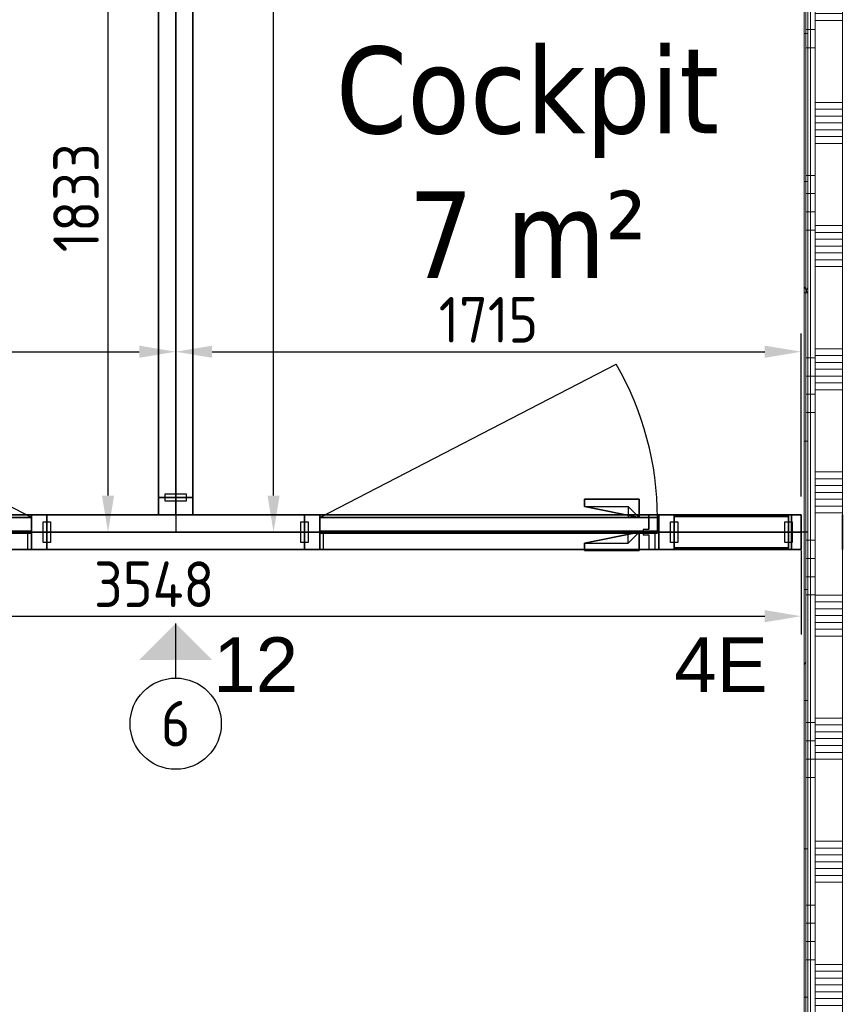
# Model space of a CAD drawing. Extents: x 2744 to 57639, y 3641 to 38820.
# Tile 75 of 179: x 29756 to 32014, y 30867 to 33566. Entities that reach past the tile are written whole.
import ezdxf
from ezdxf.enums import TextEntityAlignment as Align

# ---------------------------------------------------------------- set-up
doc = ezdxf.new("R2010")
doc.units = 0
doc.header["$LTSCALE"] = 50
doc.header["$PDSIZE"] = -5
doc.linetypes.add('HIDDEN2', pattern=[4.7625, 3.175, -1.5875])
doc.layers.get('0').update_dxf_attribs({"linetype": 'CONTINUOUS'})
doc.layers.get('DEFPOINTS').update_dxf_attribs({"linetype": 'CONTINUOUS'})
for name, color, linetype, lineweight in [('A-AREA-IDEN', 8, 'CONTINUOUS', 18), ('A-GLAZ', 8, 'CONTINUOUS', 25), ('A-GLAZ-CWMG', 8, 'CONTINUOUS', 18), ('A-WALL-PATT', 8, 'CONTINUOUS', 50), ('I-WALL', 8, 'CONTINUOUS', 25)]:
    doc.layers.add(name, color=color, linetype=linetype, lineweight=lineweight)
for name, color, linetype in [('AS-A38--_F----5', 2, 'CONTINUOUS'), ('AS-A38--_F---4-', 9, 'CONTINUOUS'), ('AS-I38-E_F----5_Deuren', 7, 'CONTINUOUS'), ('AS-I38-M_F----5_Deurmodulen', 7, 'CONTINUOUS'), ('AS-I38-M_F----5_Muuraansluitingen', 7, 'CONTINUOUS'), ('AS-I38-M_F----5_Wandmodulen', 7, 'CONTINUOUS'), ('AS-L32--_F----5', 84, 'CONTINUOUS'), ('AS-L32--_F---4-', 84, 'CONTINUOUS'), ('AS-L32--_F-23--', 84, 'CONTINUOUS'), ('AS-L32--_F123--', 84, 'CONTINUOUS'), ('AS-L38--', 7, 'CONTINUOUS'), ('AS-L38--_F----5', 7, 'CONTINUOUS'), ('AS-L38--_F---4-', 7, 'CONTINUOUS'), ('AS-L38--_F-23--', 3, 'CONTINUOUS'), ('AS-L38--_F1----', 2, 'CONTINUOUS'), ('AS-L38--_F1-----', 2, 'CONTINUOUS'), ('AS-L38--_F123--', 7, 'CONTINUOUS'), ('AS-L38GL_F---4-', 2, 'CONTINUOUS'), ('AS-L38GL_F123--', 3, 'CONTINUOUS'), ('AS-M38--_F123--_Wandlengte', 1, 'CONTINUOUS'), ('AS-T38--_F----5', 7, 'CONTINUOUS'), ('AS-T38--_F-23--', 7, 'CONTINUOUS'), ('IWTEKST', 2, 'CONTINUOUS')]:
    doc.layers.add(name, color=color, linetype=linetype)
doc.layers.add('AS-I38-1_F----5', color=2, linetype='CONTINUOUS', plot=False)
doc.layers.add('IWHULPLIJN', color=40, linetype='CONTINUOUS', plot=False)
doc.styles.get("Standard").update_dxf_attribs({"font": 'isocp.shx'})
doc.styles.add('Tahoma_1', font='TAHOMA.TTF', dxfattribs={"height": 238.040123})
doc.dimstyles.new('CWall_F2_Wandlengte', dxfattribs={"dimscale": 50, "dimtxt": 2.5, "dimasz": 2, "dimexe": 1, "dimexo": 1, "dimgap": 0.5, "dimtad": 1, "dimdec": 0, "dimdsep": 46, "dimtxsty": 'Standard', "dimcen": 2.5, "dimclrt": 2, "dimadec": 0, "dimazin": 0, "dimtfac": 1, "dimtdec": 0, "dimtix": 1, "dimtmove": 2, "dimatfit": 0, "dimfxl": 0, "dimtolj": 1, "dimtzin": 0, "dimarcsym": 0})
pattern_1 = [(0, (0, 0), (406.4, 101.6), [33.528, -271.272, 33.528, -271.272, -1625.6]), (0, (0, 0), (406.4, 101.6), [-609.6, 33.528, -576.072, 33.528, -271.272, -711.2]), (0, (0, 0), (406.4, 101.6), [-1524, 33.528, -169.672, 33.528, -474.472]), (120, (152.4, 50.8), (-291.18818, 301.15272), [33.528, -271.272, 33.528, -271.272, -1625.6]), (120, (152.4, 50.8), (-291.18818, 301.15272), [-609.6, 33.528, -576.072, 33.528, -271.272, -711.2]), (120, (152.4, 50.8), (-291.18818, 301.15272), [-1524, 33.528, -169.672, 33.528, -474.472]), (240, (203.2, 254), (-115.21182, -402.75272), [33.528, -271.272, 33.528, -271.272, -1625.6]), (240, (203.2, 254), (-115.21182, -402.75272), [-609.6, 33.528, -576.072, 33.528, -271.272, -711.2]), (240, (203.2, 254), (-115.21182, -402.75272), [-1524, 33.528, -169.672, 33.528, -474.472])]
pattern_2 = [(0, (31906.6, 33138.7), (0, 500), []), (0, (31906.6, 33088.7), (0, 500), []), (0, (31906.6, 33038.7), (0, 500), []), (0, (31906.6, 32988.7), (0, 500), [])]
pattern_3 = [(0, (869, 1360), (31.75, 31.75), [15.875, -47.625]), (90, (876.938, 1352.062), (-31.75, 31.75), [15.875, -47.625])]
pattern_4 = [(60, (80, 370), (-43300, 25000), [300, -50000]), (60, (153, 444), (-43300, 25000), [100, -50000]), (60, (110, 470), (-43300, 25000), [100, -50000]), (150, (243, 450), (-25000, -43300), [200, -50000])]
pattern_5 = [(60, (80, 1230), (-43300, 25000), [300, -50000]), (60, (153, 1304), (-43300, 25000), [100, -50000]), (60, (110, 1330), (-43300, 25000), [100, -50000]), (150, (243, 1310), (-25000, -43300), [200, -50000])]
pattern_6 = [(0, (156.75, 1360), (29.766, 59.531), [0, -59.531])]
pattern_7 = [(60, (80, 2090), (-43300, 25000), [300, -50000]), (60, (153, 2164), (-43300, 25000), [100, -50000]), (60, (110, 2190), (-43300, 25000), [100, -50000]), (150, (243, 2170), (-25000, -43300), [200, -50000])]

# ---------------------------------------------------------------- blocks, each defined once
blk = doc.blocks.new('Onderlegger 4e verdieping')
at = {"layer": 'A-WALL-PATT', "lineweight": 18}
h = blk.add_hatch(dxfattribs=at)
h.set_pattern_fill('FP_9', color=256, style=0, pattern_type=2)
h.set_pattern_definition(pattern_1)
h.paths.add_polyline_path([(31906.6, 30615.2), (31916.6, 30615.2), (31916.6, 36088.2), (31906.6, 36088.2), (31906.6, 30634.5)], flags=0)
h = blk.add_hatch(dxfattribs=at)
h.set_pattern_fill('FP_9', color=256, style=0, pattern_type=2)
h.set_pattern_definition(pattern_1)
h.paths.add_polyline_path([(31911.6, 30595.2), (31911.6, 36082.2), (31906.6, 36082.2), (31906.6, 30595.2)], flags=0)
h = blk.add_hatch(dxfattribs=at)
h.set_pattern_fill('FP_136', color=256, angle=90, style=0, pattern_type=2)
h.set_pattern_definition(pattern_2)
h.paths.add_polyline_path([(31911.6, 30595.2), (31924.1, 30595.2), (31924.1, 36082.2), (31911.6, 36082.2), (31911.6, 30634.5)], flags=0)
h = blk.add_hatch(dxfattribs=at)
h.set_pattern_fill('FP_136', color=256, angle=90, style=0, pattern_type=2)
h.set_pattern_definition(pattern_2)
h.paths.add_polyline_path([(31924.1, 30595.2), (31936.6, 30595.2), (31936.6, 36082.2), (31924.1, 36082.2), (31924.1, 30634.5)], flags=0)
h = blk.add_hatch(dxfattribs=at)
h.set_pattern_fill('FP_137', color=256, angle=90, style=0, pattern_type=2)
h.set_pattern_definition([(0, (31906.6, 33338.7), (0, 337.5), []), (0, (31906.6, 33319.95), (0, 337.5), []), (0, (31906.6, 33301.2), (0, 337.5), []), (0, (31906.6, 33282.45), (0, 337.5), []), (0, (31906.6, 33263.7), (0, 337.5), []), (0, (31906.6, 33244.95), (0, 337.5), []), (0, (31906.6, 33226.2), (0, 337.5), [])])
h.paths.add_polyline_path([(32011.6, 30595.2), (32011.6, 36082.2), (31936.6, 36082.2), (31936.6, 30595.2), (32005.3, 30595.2)], flags=0)
at = {"layer": 'A-GLAZ'}
for p, q in [((31480.8, 32208.4), (31480.8, 32168.4)), ((31480.8, 32168.4), (31480.8, 32208.4)), ((31871.6, 32208.4), (31871.6, 32198.4)), ((31480.8, 32168.4), (31465.8, 32168.4)), ((31465.8, 32168.4), (31465.8, 32153.4)), ((31465.8, 32153.4), (31480.8, 32153.4)), ((31480.8, 32153.4), (31480.8, 32113.4)), ((31871.6, 32123.4), (31871.6, 32113.4))]:
    blk.add_line(p, q, dxfattribs=at)
at = {"layer": 'A-GLAZ-CWMG', "lineweight": 35, "extrusion": (0, 0, -1)}
for p, q in [((31871.6, 32113.4), (31871.6, 32208.4)), ((32011.6, 32113.4), (32011.6, 32208.4))]:
    blk.add_line(p, q, dxfattribs=at)
at = {"layer": 'I-WALL', "lineweight": 18}
for p, q in [((31906.6, 36088.2), (31906.6, 30595.2)), ((31911.6, 36082.2), (31911.6, 30595.2)), ((31916.6, 30595.2), (31916.6, 36088.2)), ((31924.1, 36082.2), (31924.1, 30595.2)), ((31936.6, 36082.2), (31936.6, 30595.2)), ((32011.6, 36082.2), (32011.6, 30595.2))]:
    blk.add_line(p, q, dxfattribs=at)
at = {"layer": 'A-AREA-IDEN', "insert": (31148.4, 33492.4), "char_height": 238.04, "width": 1263, "attachment_point": 2, "line_spacing_factor": 1.000232, "style": 'Tahoma_1'}
blk.add_mtext('Cockpit\\P7 m²', dxfattribs=at)
blk = doc.blocks.new('BvnAans-_CTA01')
at = {"layer": 'AS-L38--_F----5', "color": 0, "invisible_edges": 10}
blk.add_3dface([(0, 0), (1, 0), (1, 0, 1), (0, 0, 1)], dxfattribs=at)
at = {"layer": 'AS-L38--_F---4-', "invisible_edges": 10}
for points in [[(0, 0.5), (1, 0.5), (1, 0.5, 1), (0, 0.5, 1)], [(0, -0.5), (1, -0.5), (1, -0.5, 1), (0, -0.5, 1)]]:
    blk.add_3dface(points, dxfattribs=at)
at = {"layer": 'AS-L38--_F---4-'}
blk.add_3dface([(0, -0.5, 1), (0, 0.5, 1), (1, 0.5, 1), (1, -0.5, 1)], dxfattribs=at)
blk = doc.blocks.new('Q0WDSTL-_CTA01')
at = {"layer": 'AS-L38--_F-23--'}
for p, q in [((0, 0.3), (0, 0.5)), ((0, -0.3), (0, -0.5))]:
    blk.add_line(p, q, dxfattribs=at)
at = {"layer": 'AS-L38--_F-23--', "color": 1}
blk.add_lwpolyline([(0, 0.3), (1, 0.3), (1, -0.3), (0, -0.3)], dxfattribs=at)
at = {"layer": 'AS-L38--_F1-----'}
blk.add_lwpolyline([(0, 0.5), (0, -0.5)], dxfattribs=at)
blk = doc.blocks.new('3ADRDRP-_CTA01')
at = {"layer": 'AS-L38--_F----5', "color": 0}
blk.add_3dface([(0, 0), (1, 0), (1, 0, 1), (0, 0, 1)], dxfattribs=at)
at = {"layer": 'AS-L38--_F---4-'}
mesh = blk.add_polymesh((6, 3), dxfattribs=at)
for k, corner in enumerate([(1, -0.5, 1), (1, -0.5), (1, -0.5), (0, -0.5, 1), (0, -0.5), (0, -0.5), (0, 0.5, 1), (0, 0.5), (0, -0.5), (1, 0.5, 1), (1, 0.5), (1, -0.5), (1, 0.5, 1), (1, 0.5, 1), (1, -0.5, 1), (0, 0.5, 1), (0, 0.5, 1), (0, -0.5, 1)]):
    mesh.set_mesh_vertex(divmod(k, 3), corner)
blk = doc.blocks.new('Q0DRSTL-_CTA01')
at = {"layer": 'AS-L38--_F----5', "color": 0}
blk.add_3dface([(0, 0), (1, 0), (1, 0, 1), (0, 0, 1)], dxfattribs=at)
at = {"layer": 'AS-L38--_F-23--', "color": 0}
for p, q in [((0, 0.5), (0, 0.3)), ((1, 0.5), (1, 0)), ((1, 0), (1.25, 0)), ((0, -0.5), (0, -0.3))]:
    blk.add_line(p, q, dxfattribs=at)
for points in [[(1, 0.5), (0, 0.5)], [(0, -0.5), (1.25, -0.5), (1.25, 0)]]:
    blk.add_lwpolyline(points, dxfattribs=at)
at = {"layer": 'AS-L38--_F1----', "color": 0}
blk.add_lwpolyline([(0, -0.5), (1, -0.5), (1, 0.5), (0, 0.5)], close=True, dxfattribs=at)
at = {"layer": 'AS-L38--_F---4-'}
mesh = blk.add_polymesh((6, 3), dxfattribs=at)
for k, corner in enumerate([(1, -0.5, 1), (1, -0.5), (1, -0.5), (0, -0.5, 1), (0, -0.5), (0, -0.5), (0, 0.5, 1), (0, 0.5), (0, -0.5), (1, 0.5, 1), (1, 0.5), (1, -0.5), (1, 0.5, 1), (1, 0.5, 1), (1, -0.5, 1), (0, 0.5, 1), (0, 0.5, 1), (0, -0.5, 1)]):
    mesh.set_mesh_vertex(divmod(k, 3), corner)
blk = doc.blocks.new('ddch1---_CTA01')
at = {"layer": 'AS-L32--_F----5', "color": 1}
for p, q in [((0, 0.075), (1, 0.075, 0.5)), ((1, 0.075, 0.5), (0, 0.075, 1))]:
    blk.add_line(p, q, dxfattribs=at)
at = {"layer": 'AS-L32--_F----5', "color": 1, "linetype": 'HIDDEN2'}
for p, q in [((0, -0.075), (1, -0.075, 0.5)), ((1, -0.075, 0.5), (0, -0.075, 1))]:
    blk.add_line(p, q, dxfattribs=at)
at = {"layer": 'AS-L32--_F----5'}
blk.add_3dface([(0, 0), (0, 0, 1), (1, 0, 1), (1, 0)], dxfattribs=at)
at = {"layer": 'AS-L32--_F---4-'}
for points in [[(0, 1), (0, 1, 1), (1, 1, 1), (1, 1)], [(0, 1), (0, 0), (0, 0, 1), (0, 1, 1)], [(0, 0, 1), (0, 1, 1), (1, 1, 1), (1, 0, 1)], [(1, 1, 1), (1, 0, 1), (1, 0), (1, 1)], [(0, 0), (0, 0, 1), (1, 0, 1), (1, 0)]]:
    blk.add_3dface(points, dxfattribs=at)
at = {"layer": 'AS-L32--_F123--', "color": 1}
blk.add_line((0, 1), (0.8776, 11.4994), dxfattribs=at)
at = {"layer": 'AS-L32--_F123--'}
for p, q in [((1, 1), (0, 1)), ((0, 1), (0, 0)), ((1, 0), (1, 1)), ((0, 0), (1, 0))]:
    blk.add_line(p, q, dxfattribs=at)
at = {"layer": 'AS-L32--_F123--', "color": 1}
blk.add_ellipse((0, 1), major_axis=(0, 21.9), ratio=0.045662, start_param=-1.570796, end_param=-1.070796, dxfattribs=at)
at = {"layer": 'DEFPOINTS'}
blk.add_point((0, 0), dxfattribs=at)
blk.add_point((0, 0), dxfattribs=at)
blk = doc.blocks.new('KlnkRcht_CTA01')
at = {"layer": 'AS-L32--_F----5'}
blk.add_polyline3d([(-0.5, 0, -0.5), (0.5, 0, -0.5), (0.5, 0, 0.5), (-0.5, 0, 0.5)], close=True, dxfattribs=at)
at = {"layer": 'AS-L32--_F-23--'}
for p, q in [((0.3, -0.6, -0.5), (0.3, 0, -0.5)), ((0.5, 0, -0.5), (0.5, -1, -0.5)), ((-0.5, -1, -0.5), (-0.5, -0.6, -0.5)), ((-0.5, -0.6, -0.5), (0.3, -0.6, -0.5)), ((0.5, -1, -0.5), (-0.5, -1, -0.5))]:
    blk.add_line(p, q, dxfattribs=at)
at = {"layer": 'AS-L32--_F---4-'}
mesh = blk.add_polyface(dxfattribs=at)
corners = [(0.5, 0, -0.5), (0.5, -1, -0.5), (-0.5, -1, -0.5), (-0.5, -0.6, -0.5), (0.3, -0.6, -0.5), (0.3, 0, -0.5), (0.5, 0, 0.5), (0.5, -1, 0.5), (-0.5, -1, 0.5), (-0.5, -0.6, 0.5), (0.3, -0.6, 0.5), (0.3, 0, 0.5)]
mesh.append_faces([[corners[k] for k in face] for face in [(0, 1, 7, 6), (1, 2, 8, 7), (2, 3, 9, 8)]])
mesh.append_faces([[corners[k] for k in face] for face in [(6, 10, 11)]], dxfattribs={"vtx0": -1})
mesh.append_faces([[corners[k] for k in face] for face in [(6, 9, 10)]], dxfattribs={"vtx0": -1, "vtx2": -1})
mesh.append_faces([[corners[k] for k in face] for face in [(6, 7, 8, 9)]], dxfattribs={"vtx3": -1})
blk = doc.blocks.new('QDR-3---_CTA01')
at = {"layer": 'DEFPOINTS'}
blk.add_point((0, 0, 2700), dxfattribs=at)
at = {"layer": 'AS-L38--'}
for name, p, xscale, yscale, zscale in [('ddch1---_CTA01', (971.5, 0, 10), -926, 40, 2585), ('KlnkRcht_CTA01', (170.5, 40, 1050), -150, -50, 20), ('BvnAans-_CTA01', (0, 0, 2660), 1013, 95, 40), ('Q0WDSTL-_CTA01', (0, 0), 10, 95, 10), ('3ADRDRP-_CTA01', (0, 0, 2595), 1013, 95, 65), ('Q0DRSTL-_CTA01', (0, 0), 41.5, 95, 2595), ('Q0DRSTL-_CTA01', (1013, 0), -41.5, 95, 2595), ('KlnkRcht_CTA01', (170.5, 0, 1050), -150, 50, 20)]:
    blk.add_blockref(name, p, dxfattribs=dict(at, xscale=xscale, yscale=yscale, zscale=zscale))
at = {"layer": 'AS-L38--', "xscale": 10, "yscale": 95, "zscale": 10, "rotation": 180}
blk.add_blockref('Q0WDSTL-_CTA01', (1013, 0), dxfattribs=at)
at = {"layer": 'AS-I38-E_F----5_Deuren', "extrusion": (0, -1, 0)}
blk.add_text('926x2585', height=90, dxfattribs=at).set_placement((95.5, 175), align=Align.BOTTOM_LEFT)
at = {"layer": 'AS-I38-M_F----5_Deurmodulen', "extrusion": (0, -1, 0)}
blk.add_text('DA', height=125, rotation=90, dxfattribs=at).set_placement((506.5, 2750), align=Align.MIDDLE_LEFT)
blk = doc.blocks.new('QDR-4---_CTA01')
at = {"layer": 'DEFPOINTS'}
blk.add_point((0, 0, 2700), dxfattribs=at)
at = {"layer": 'AS-L38--'}
for name, p, xscale, yscale, zscale in [('ddch1---_CTA01', (41.5, 0, 10), 926, 40, 2585), ('KlnkRcht_CTA01', (842.5, 40, 1050), 150, -50, 20), ('BvnAans-_CTA01', (0, 0, 2660), 1013, 95, 40), ('Q0WDSTL-_CTA01', (0, 0), 10, 95, 10), ('3ADRDRP-_CTA01', (0, 0, 2595), 1013, 95, 65), ('Q0DRSTL-_CTA01', (0, 0), 41.5, 95, 2595), ('Q0DRSTL-_CTA01', (1013, 0), -41.5, 95, 2595), ('KlnkRcht_CTA01', (842.5, 0, 1050), 150, 50, 20)]:
    blk.add_blockref(name, p, dxfattribs=dict(at, xscale=xscale, yscale=yscale, zscale=zscale))
at = {"layer": 'AS-L38--', "xscale": 10, "yscale": 95, "zscale": 10, "rotation": 180}
blk.add_blockref('Q0WDSTL-_CTA01', (1013, 0), dxfattribs=at)
at = {"layer": 'AS-I38-E_F----5_Deuren', "extrusion": (0, -1, 0)}
blk.add_text('926x2585', height=90, dxfattribs=at).set_placement((959, 175), align=Align.BOTTOM_RIGHT)
at = {"layer": 'AS-I38-M_F----5_Deurmodulen', "extrusion": (0, -1, 0)}
blk.add_text('DA', height=125, rotation=90, dxfattribs=at).set_placement((506.5, 2750), align=Align.MIDDLE_LEFT)
blk = doc.blocks.new('OndrAans_CTA01')
at = {"layer": 'AS-L38--_F----5', "color": 0, "invisible_edges": 10}
blk.add_3dface([(0, 0), (1, 0), (1, 0, 1), (0, 0, 1)], dxfattribs=at)
at = {"layer": 'AS-L38--_F---4-', "invisible_edges": 10}
for points in [[(0, 0.5), (1, 0.5), (1, 0.5, 1), (0, 0.5, 1)], [(0, -0.5), (1, -0.5), (1, -0.5, 1), (0, -0.5, 1)]]:
    blk.add_3dface(points, dxfattribs=at)
at = {"layer": 'AS-L38--_F123--', "color": 0}
blk.add_3dface([(0, -0.5), (1, -0.5), (1, 0.5), (0, 0.5)], dxfattribs=at)
blk = doc.blocks.new('D1------_CTA01')
at = {"layer": 'AS-L38--_F----5', "color": 0}
blk.add_3dface([(0, 0), (1, 0), (1, 0, 1), (0, 0, 1)], dxfattribs=at)
at = {"layer": 'AS-L38--_F---4-'}
for points in [[(0, 0.5), (1, 0.5), (1, 0.5, 1), (0, 0.5, 1)], [(0, -0.5), (1, -0.5), (1, -0.5, 1), (0, -0.5, 1)]]:
    blk.add_3dface(points, dxfattribs=at)
blk = doc.blocks.new('QWND27--_CTA01')
at = {"layer": 'DEFPOINTS'}
blk.add_point((0, 0, 2700), dxfattribs=at)
at = {"layer": 'AS-L38--', "yscale": 95}
for name, p, xscale, zscale in [('BvnAans-_CTA01', (0, 0, 2660), 707, 40), ('OndrAans_CTA01', (0, 0), 707, 60), ('Q0WDSTL-_CTA01', (0, 0), 10, 10), ('D1------_CTA01', (0, 0, 1780), 707, 880), ('D1------_CTA01', (0, 0, 940), 707, 840), ('D1------_CTA01', (0, 0, 60), 707, 880)]:
    blk.add_blockref(name, p, dxfattribs=dict(at, xscale=xscale, zscale=zscale))
at = {"layer": 'AS-L38--', "xscale": 10, "yscale": 95, "zscale": 10, "rotation": 180}
blk.add_blockref('Q0WDSTL-_CTA01', (707, 0), dxfattribs=at)
at = {"layer": 'AS-I38-1_F----5', "extrusion": (0, -1, 0)}
blk.add_text('3', height=90, dxfattribs=at).set_placement((40, 130))
at = {"layer": 'AS-I38-M_F----5_Wandmodulen', "extrusion": (0, -1, 0)}
blk.add_text('AH', height=125, rotation=90, dxfattribs=at).set_placement((353.5, 2750), align=Align.MIDDLE_LEFT)
blk = doc.blocks.new('WandNr2-_CTA01')
at = {"layer": 'AS-T38--_F-23--', "color": 0, "linetype": 'ByBlock'}
blk.add_line((0, -5), (0, -2), dxfattribs=at)
blk.add_circle((0, -7.5), 2.5, dxfattribs=at)
blk.add_solid([(0, -2), (2, -4), (-2, -4)], dxfattribs=at)
blk.add_attdef('WANDNR', text='', height=2.5, dxfattribs=at).set_placement((0, -7.5), align=Align.MIDDLE)
blk = doc.blocks.new('WandNr5o_CTA01')
at = {"layer": 'AS-T38--_F----5', "color": 0, "linetype": 'ByBlock'}
blk.add_circle((0, -18), 2.5, dxfattribs=at)
blk.add_attdef('WANDNR', text='', height=2.5, dxfattribs=at).set_placement((0, -18), align=Align.MIDDLE)
blk = doc.blocks.new('QSRT3---_CTA01')
at = {"layer": 'AS-L38--_F----5', "linetype": 'HIDDEN2'}
blk.add_line((0, 0), (0, 0, 2700), dxfattribs=at)
at = {"layer": 'AS-L38--_F----5', "invisible_edges": 4}
for points in [[(47.5, 0), (47.5, 0, 60), (95, 0, 60), (95, 0)], [(47.5, 0, 2660), (47.5, 0, 2700), (95, 0, 2700), (95, 0, 2660)]]:
    blk.add_3dface(points, dxfattribs=at)
at = {"layer": 'AS-L38--_F----5'}
blk.add_3dface([(47.5, 0, 60), (47.5, 0, 2660), (95, 0, 2660), (95, 0, 60)], dxfattribs=at)
at = {"layer": 'AS-L38--_F---4-', "invisible_edges": 4}
for points in [[(95, 47.5), (95, 47.5, 60), (47.5, 47.5, 60), (47.5, 47.5)], [(95, 47.5, 2660), (95, 47.5, 2700), (47.5, 47.5, 2700), (47.5, 47.5, 2660)], [(47.5, -47.5), (47.5, -47.5, 60), (95, -47.5, 60), (95, -47.5)], [(47.5, -47.5, 2660), (47.5, -47.5, 2700), (95, -47.5, 2700), (95, -47.5, 2660)]]:
    blk.add_3dface(points, dxfattribs=at)
at = {"layer": 'AS-L38--_F---4-'}
for points in [[(95, 47.5, 60), (95, 47.5, 2660), (47.5, 47.5, 2660), (47.5, 47.5, 60)], [(47.5, 47.5), (47.5, 47.5, 60), (47.5, -47.5, 60), (47.5, -47.5)], [(47.5, 47.5, 60), (47.5, 47.5, 2660), (47.5, -47.5, 2660), (47.5, -47.5, 60)], [(47.5, 47.5, 2660), (47.5, 47.5, 2700), (47.5, -47.5, 2700), (47.5, -47.5, 2660)], [(95, 47.5, 2700), (47.5, 47.5, 2700), (47.5, -47.5, 2700), (95, -47.5, 2700)], [(47.5, -47.5, 60), (47.5, -47.5, 2660), (95, -47.5, 2660), (95, -47.5, 60)]]:
    blk.add_3dface(points, dxfattribs=at)
at = {"layer": 'AS-L38--_F123--'}
blk.add_lwpolyline([(95, 47.5), (47.5, 47.5), (47.5, -47.5), (95, -47.5)], dxfattribs=at)
at = {"layer": 'DEFPOINTS'}
blk.add_point((0, 0, 2700), dxfattribs=at)
at = {"layer": 'AS-L38--', "xscale": 10, "yscale": 95, "zscale": 10, "rotation": 180}
blk.add_blockref('Q0WDSTL-_CTA01', (95, 0), dxfattribs=at)
at = {"layer": 'AS-I38-M_F----5_Muuraansluitingen', "extrusion": (0, -1, 0)}
blk.add_text('D12', height=125, rotation=90, dxfattribs=at).set_placement((0, 2750), align=Align.MIDDLE_LEFT)
blk = doc.blocks.new('QWND2---_CTA01')
at = {"layer": 'AS-A38--_F----5', "extrusion": (0, -1, 0)}
h = blk.add_hatch(dxfattribs=at)
h.set_pattern_fill('CROSS', color=256, scale=5, style=0)
h.set_pattern_definition(pattern_3)
h.paths.add_polyline_path([(0, 940), (1738, 940), (1738, 1780), (0, 1780)])
at = {"layer": 'AS-A38--_F---4-', "extrusion": (0, -1, 0)}
h = blk.add_hatch(dxfattribs=at)
h.set_pattern_fill('CROSS', color=256, scale=5, style=0)
h.set_pattern_definition(pattern_3)
h.paths.add_polyline_path([(0, 940), (1738, 940), (1738, 1780), (0, 1780)])
h = blk.add_hatch(dxfattribs=at)
h.set_pattern_fill('CROSS', color=256, scale=5, style=0)
h.set_pattern_definition(pattern_3)
h.paths.add_polyline_path([(0, 940), (1738, 940), (1738, 1780), (0, 1780)])
at = {"layer": 'DEFPOINTS'}
blk.add_point((0, 0, 2700), dxfattribs=at)
at = {"layer": 'AS-L38--', "yscale": 95}
for name, p, xscale, zscale in [('BvnAans-_CTA01', (0, 0, 2660), 1738, 40), ('OndrAans_CTA01', (0, 0), 1738, 60), ('Q0WDSTL-_CTA01', (0, 0), 10, 10), ('D1------_CTA01', (0, 0, 1780), 1738, 880), ('D1------_CTA01', (0, 0, 940), 1738, 840), ('D1------_CTA01', (0, 0, 60), 1738, 880)]:
    blk.add_blockref(name, p, dxfattribs=dict(at, xscale=xscale, zscale=zscale))
at = {"layer": 'AS-I38-1_F----5', "extrusion": (0, -1, 0)}
blk.add_text('1', height=90, dxfattribs=at).set_placement((40, 130))
at = {"layer": 'AS-I38-M_F----5_Wandmodulen', "extrusion": (0, -1, 0)}
blk.add_text('AH-Z1', height=125, rotation=90, dxfattribs=at).set_placement((869, 2750), align=Align.MIDDLE_LEFT)
blk = doc.blocks.new('*D85')
at = {"layer": 'AS-M38--_F123--_Wandlengte', "color": 0, "lineweight": -2}
for p, q in [((30055.5, 33994.2), (29948.1, 33994.2)), ((29998.1, 32261.2), (29998.1, 33894.2)), ((30131.5, 32161.2), (29948.1, 32161.2))]:
    blk.add_line(p, q, dxfattribs=at)
at = {"layer": 'AS-M38--_F123--_Wandlengte', "color": 0}
for points in [[(29981.4, 33894.2), (30014.8, 33894.2), (29998.1, 33994.2)], [(29981.4, 32261.2), (30014.8, 32261.2), (29998.1, 32161.2)]]:
    blk.add_solid(points, dxfattribs=at)
at = {"layer": 'DEFPOINTS', "color": 0}
for p in [(29998.1, 33994.2), (30105.5, 33994.2), (30181.5, 32161.2)]:
    blk.add_point(p, dxfattribs=at)
at = {"layer": 'AS-M38--_F123--_Wandlengte', "color": 2, "insert": (29910.6, 33077.7), "char_height": 125, "attachment_point": 5, "rotation": 90}
blk.add_mtext('\\A1;1833', dxfattribs=at)
blk = doc.blocks.new('*D146')
at = {"layer": 'AS-M38--_F123--_Wandlengte', "color": 0, "lineweight": -2}
for p, q in [((30183.6, 36802), (30183.6, 32605.7)), ((28350.6, 36506.4), (28350.6, 32605.7)), ((28450.6, 32655.7), (30083.6, 32655.7))]:
    blk.add_line(p, q, dxfattribs=at)
at = {"layer": 'AS-M38--_F123--_Wandlengte', "color": 0}
for points in [[(28450.6, 32672.4), (28450.6, 32639), (28350.6, 32655.7)], [(30083.6, 32672.4), (30083.6, 32639), (30183.6, 32655.7)]]:
    blk.add_solid(points, dxfattribs=at)
at = {"layer": 'DEFPOINTS', "color": 0}
for p in [(30183.6, 36852), (28350.6, 36556.4, -200), (30183.6, 32655.7)]:
    blk.add_point(p, dxfattribs=at)
at = {"layer": 'AS-M38--_F123--_Wandlengte', "color": 2, "insert": (29267.1, 32743.2), "char_height": 125, "attachment_point": 5}
blk.add_mtext('\\A1;1833', dxfattribs=at)
blk = doc.blocks.new('*D147')
at = {"layer": 'AS-M38--_F123--_Wandlengte', "color": 0, "lineweight": -2}
for p, q in [((30183.6, 32502.9), (30183.6, 32705.7)), ((31898.6, 32258.7), (31898.6, 32705.7)), ((30283.6, 32655.7), (31798.6, 32655.7))]:
    blk.add_line(p, q, dxfattribs=at)
at = {"layer": 'AS-M38--_F123--_Wandlengte', "color": 0}
for points in [[(30283.6, 32672.4), (30283.6, 32639), (30183.6, 32655.7)], [(31798.6, 32672.4), (31798.6, 32639), (31898.6, 32655.7)]]:
    blk.add_solid(points, dxfattribs=at)
at = {"layer": 'DEFPOINTS', "color": 0}
for p in [(31898.6, 32655.7), (30183.6, 32452.9), (31898.6, 32208.7, 2700)]:
    blk.add_point(p, dxfattribs=at)
at = {"layer": 'AS-M38--_F123--_Wandlengte', "color": 2, "insert": (31041.1, 32743.2), "char_height": 125, "attachment_point": 5}
blk.add_mtext('\\A1;1715', dxfattribs=at)
blk = doc.blocks.new('QEND1---_CTA01')
at = {"layer": 'AS-L38--_F----5', "invisible_edges": 1}
for points in [[(0, 0), (0, 0, 60), (35, 0, 60), (35, 0)], [(0, 0, 2660), (0, 0, 2700), (35, 0, 2700), (35, 0, 2660)]]:
    blk.add_3dface(points, dxfattribs=at)
at = {"layer": 'AS-L38--_F----5'}
blk.add_3dface([(0, 0, 60), (0, 0, 2660), (35, 0, 2660), (35, 0, 60)], dxfattribs=at)
at = {"layer": 'AS-L38--_F---4-', "invisible_edges": 1}
for points in [[(35, 47.5), (35, 47.5, 60), (0, 47.5, 60), (0, 47.5)], [(35, 47.5, 2660), (35, 47.5, 2700), (0, 47.5, 2700), (0, 47.5, 2660)], [(0, -47.5), (0, -47.5, 60), (35, -47.5, 60), (35, -47.5)], [(0, -47.5, 2660), (0, -47.5, 2700), (35, -47.5, 2700), (35, -47.5, 2660)]]:
    blk.add_3dface(points, dxfattribs=at)
at = {"layer": 'AS-L38--_F---4-'}
for points in [[(35, 47.5, 60), (35, 47.5, 2660), (0, 47.5, 2660), (0, 47.5, 60)], [(0, -47.5, 2700), (35, -47.5, 2700), (35, 47.5, 2700), (0, 47.5, 2700)], [(35, -47.5), (35, -47.5, 60), (35, 47.5, 60), (35, 47.5)], [(35, -47.5, 60), (35, -47.5, 2660), (35, 47.5, 2660), (35, 47.5, 60)], [(35, -47.5, 2660), (35, -47.5, 2700), (35, 47.5, 2700), (35, 47.5, 2660)], [(0, -47.5, 60), (0, -47.5, 2660), (35, -47.5, 2660), (35, -47.5, 60)]]:
    blk.add_3dface(points, dxfattribs=at)
at = {"layer": 'AS-L38--_F123--'}
blk.add_lwpolyline([(0, -47.5), (35, -47.5), (35, 47.5), (0, 47.5)], dxfattribs=at)
at = {"layer": 'DEFPOINTS'}
blk.add_point((35, 0, 2700), dxfattribs=at)
at = {"layer": 'AS-L38--', "xscale": 10, "yscale": 95, "zscale": 10}
blk.add_blockref('Q0WDSTL-_CTA01', (0, 0), dxfattribs=at)
at = {"layer": 'AS-I38-M_F----5_Muuraansluitingen', "extrusion": (0, -1, 0)}
blk.add_text('4E', height=125, rotation=90, dxfattribs=at).set_placement((35, 2750), align=Align.MIDDLE_LEFT)
blk = doc.blocks.new('*D357')
at = {"layer": 'AS-M38--_F123--_Wandlengte', "color": 0, "lineweight": -2}
for p, q in [((30233.6, 35669.2), (30502, 35669.2)), ((30452, 32261.2), (30452, 35569.2)), ((30233.6, 32161.2), (30502, 32161.2))]:
    blk.add_line(p, q, dxfattribs=at)
at = {"layer": 'AS-M38--_F123--_Wandlengte', "color": 0}
for points in [[(30435.3, 35569.2), (30468.6, 35569.2), (30452, 35669.2)], [(30435.3, 32261.2), (30468.6, 32261.2), (30452, 32161.2)]]:
    blk.add_solid(points, dxfattribs=at)
at = {"layer": 'DEFPOINTS', "color": 0}
for p in [(30183.6, 35669.2), (30452, 35669.2), (30183.6, 32161.2)]:
    blk.add_point(p, dxfattribs=at)
at = {"layer": 'AS-M38--_F123--_Wandlengte', "color": 2, "insert": (30364.5, 33915.2), "char_height": 125, "attachment_point": 5, "rotation": 90}
blk.add_mtext('\\A1;3508', dxfattribs=at)
blk = doc.blocks.new('QPGLAS--_CTA01')
at = {"layer": 'AS-L38--_F----5', "color": 0}
blk.add_3dface([(0, 0), (1, 0), (1, 0, 1), (0, 0, 1)], dxfattribs=at)
at = {"layer": 'AS-L38GL_F123--'}
blk.add_line((0, 0), (1, 0), dxfattribs=at)
at = {"layer": 'AS-L38GL_F---4-'}
mesh = blk.add_polymesh((6, 3), dxfattribs=at)
for k, corner in enumerate([(1, -0.45, 1), (1, -0.45), (1, -0.45), (0, -0.45, 1), (0, -0.45), (0, -0.45), (0, 0.45, 1), (0, 0.45), (0, -0.45), (1, 0.45, 1), (1, 0.45), (1, -0.45), (1, 0.45, 1), (1, 0.45, 1), (1, -0.45, 1), (0, 0.45, 1), (0, 0.45, 1), (0, -0.45, 1)]):
    mesh.set_mesh_vertex(divmod(k, 3), corner)
blk = doc.blocks.new('O4------_CTA01')
blk.add_blockref('QPGLAS--_CTA01', (0, 0))
blk = doc.blocks.new('QWND53--_CTA01')
at = {"layer": 'AS-A38--_F----5', "extrusion": (0, -1, 0)}
h = blk.add_hatch(dxfattribs=at)
h.set_pattern_fill('GLAS2', color=256, scale=50, angle=60, style=0, pattern_type=2)
h.set_pattern_definition(pattern_4)
h.paths.add_polyline_path([(0, 60), (313.5, 60), (313.5, 940), (0, 940)])
h = blk.add_hatch(dxfattribs=at)
h.set_pattern_fill('GLAS2', color=256, scale=50, angle=60, style=0, pattern_type=2)
h.set_pattern_definition(pattern_5)
h.paths.add_polyline_path([(0, 940), (313.5, 940), (313.5, 1780), (0, 1780)])
h = blk.add_hatch(dxfattribs=at)
h.set_pattern_fill('GLAS2', color=256, scale=50, angle=60, style=0, pattern_type=2)
h.set_pattern_definition(pattern_7)
h.paths.add_polyline_path([(0, 1780), (313.5, 1780), (313.5, 2660), (0, 2660)])
h = blk.add_hatch(dxfattribs=at)
h.set_pattern_fill('DOTS', color=256, scale=37.5, style=0)
h.set_pattern_definition(pattern_6)
h.paths.add_polyline_path([(10, 950), (303.5, 950), (303.5, 1770), (10, 1770)])
at = {"layer": 'AS-A38--_F---4-', "extrusion": (0, -1, 0)}
h = blk.add_hatch(dxfattribs=at)
h.set_pattern_fill('GLAS2', color=256, scale=50, angle=60, style=0, pattern_type=2)
h.set_pattern_definition(pattern_4)
h.paths.add_polyline_path([(0, 60), (313.5, 60), (313.5, 940), (0, 940)])
h = blk.add_hatch(dxfattribs=at)
h.set_pattern_fill('GLAS2', color=256, scale=50, angle=60, style=0, pattern_type=2)
h.set_pattern_definition(pattern_5)
h.paths.add_polyline_path([(0, 940), (313.5, 940), (313.5, 1780), (0, 1780)])
h = blk.add_hatch(dxfattribs=at)
h.set_pattern_fill('GLAS2', color=256, scale=50, angle=60, style=0, pattern_type=2)
h.set_pattern_definition(pattern_7)
h.paths.add_polyline_path([(0, 1780), (313.5, 1780), (313.5, 2660), (0, 2660)])
h = blk.add_hatch(dxfattribs=at)
h.set_pattern_fill('DOTS', color=256, scale=37.5, style=0)
h.set_pattern_definition(pattern_6)
h.paths.add_polyline_path([(10, 950), (303.5, 950), (303.5, 1770), (10, 1770)])
h = blk.add_hatch(dxfattribs=at)
h.set_pattern_fill('GLAS2', color=256, scale=50, angle=60, style=0, pattern_type=2)
h.set_pattern_definition(pattern_4)
h.paths.add_polyline_path([(0, 60), (313.5, 60), (313.5, 940), (0, 940)])
h = blk.add_hatch(dxfattribs=at)
h.set_pattern_fill('GLAS2', color=256, scale=50, angle=60, style=0, pattern_type=2)
h.set_pattern_definition(pattern_5)
h.paths.add_polyline_path([(0, 940), (313.5, 940), (313.5, 1780), (0, 1780)])
h = blk.add_hatch(dxfattribs=at)
h.set_pattern_fill('GLAS2', color=256, scale=50, angle=60, style=0, pattern_type=2)
h.set_pattern_definition(pattern_7)
h.paths.add_polyline_path([(0, 1780), (313.5, 1780), (313.5, 2660), (0, 2660)])
h = blk.add_hatch(dxfattribs=at)
h.set_pattern_fill('DOTS', color=256, scale=37.5, style=0)
h.set_pattern_definition(pattern_6)
h.paths.add_polyline_path([(10, 950), (303.5, 950), (303.5, 1770), (10, 1770)])
at = {"layer": 'DEFPOINTS'}
blk.add_point((0, 0, 2700), dxfattribs=at)
at = {"layer": 'AS-L38--', "yscale": 95}
for name, p, xscale, zscale in [('BvnAans-_CTA01', (0, 0, 2660), 313.5, 40), ('OndrAans_CTA01', (0, 0), 313.5, 60), ('Q0WDSTL-_CTA01', (0, 0), 10, 10), ('O4------_CTA01', (0, 0, 1780), 313.5, 880), ('O4------_CTA01', (0, 0, 940), 313.5, 840), ('O4------_CTA01', (0, 0, 60), 313.5, 880)]:
    blk.add_blockref(name, p, dxfattribs=dict(at, xscale=xscale, zscale=zscale))
at = {"layer": 'AS-L38--', "xscale": 10, "yscale": 95, "zscale": 10, "rotation": 180}
blk.add_blockref('Q0WDSTL-_CTA01', (313.5, 0), dxfattribs=at)
at = {"layer": 'AS-I38-1_F----5', "extrusion": (0, -1, 0)}
blk.add_text('98', height=90, dxfattribs=at).set_placement((40, 130))
at = {"layer": 'AS-I38-M_F----5_Wandmodulen', "extrusion": (0, -1, 0)}
blk.add_text('GH', height=125, rotation=90, dxfattribs=at).set_placement((156.8, 2750), align=Align.MIDDLE_LEFT)
blk = doc.blocks.new('*D360')
at = {"layer": 'AS-M38--_F123--_Wandlengte', "color": 0, "lineweight": -2}
for p, q in [((28350.6, 32111.2), (28350.6, 31880.8)), ((31898.6, 32111.2), (31898.6, 31880.8)), ((28450.6, 31930.8), (31798.6, 31930.8))]:
    blk.add_line(p, q, dxfattribs=at)
at = {"layer": 'AS-M38--_F123--_Wandlengte', "color": 0}
for points in [[(28450.6, 31947.5), (28450.6, 31914.2), (28350.6, 31930.8)], [(31798.6, 31947.5), (31798.6, 31914.2), (31898.6, 31930.8)]]:
    blk.add_solid(points, dxfattribs=at)
at = {"layer": 'DEFPOINTS', "color": 0}
for p in [(28350.6, 32161.2), (31898.6, 32161.2), (31898.6, 31930.8)]:
    blk.add_point(p, dxfattribs=at)
at = {"layer": 'AS-M38--_F123--_Wandlengte', "color": 2, "insert": (30124.6, 32018.3), "char_height": 125, "attachment_point": 5}
blk.add_mtext('\\A1;3548', dxfattribs=at)

msp = doc.modelspace()

# ---------------------------------------------------------------- linework, layer by layer
at = {"layer": 'IWHULPLIJN', "color": 3}
for p, q in [((30183.6, 35662.2), (30183.6, 32161.2)), ((31916.6, 32161.2), (28350.6, 32161.2))]:
    msp.add_line(p, q, dxfattribs=at)

# ---------------------------------------------------------------- block references
msp.add_blockref('Onderlegger 4e verdieping', (0, 0))
at = {"layer": 'AS-L38--', "rotation": 90.00000000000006}
for name, p in [('QWND2---_CTA01', (30183.6, 32256.2)), ('QSRT3---_CTA01', (30183.6, 32161.2))]:
    msp.add_blockref(name, p, dxfattribs=at)
at = {"layer": 'AS-L38--'}
for name, p in [('QDR-3---_CTA01', (28817.1, 32161.2)), ('QDR-4---_CTA01', (30537.1, 32161.2)), ('QWND27--_CTA01', (29830.1, 32161.2)), ('QWND53--_CTA01', (31550.1, 32161.2)), ('QEND1---_CTA01', (31863.6, 32161.2))]:
    msp.add_blockref(name, p, dxfattribs=at)
at = {"layer": 'AS-L38--', "extrusion": (0, -1, 0)}
ref = msp.add_blockref('WandNr5o_CTA01', (30183.6, -100, -32161.2), dxfattribs=dict(at, xscale=50, yscale=50, zscale=50))
ref.add_attrib('WANDNR', '6', dxfattribs={"layer": 'AS-T38--_F----5', "color": 0, "linetype": 'ByBlock', "extrusion": (0, -1, 0), "height": 125}).set_placement((30183.6, -1000, -32161.2), align=Align.MIDDLE)
at = {"layer": 'AS-L38--', "xscale": 50, "yscale": 50, "zscale": 50}
msp.add_blockref('WandNr2-_CTA01', (30183.6, 32011.2), dxfattribs=at).add_auto_attribs({'WANDNR': '6'})

# ---------------------------------------------------------------- texts
at = {"layer": 'IWTEKST', "char_height": 150, "width": 3405, "attachment_point": 1}
for s, insert in [('{\\fArial|b0|i0|c0|p34;12}', (30286.38, 31872.99)), ('{\\fArial|b0|i0|c0|p34;4E}', (31550.37, 31872.99))]:
    msp.add_mtext(s, dxfattribs=dict(at, insert=insert))

# ---------------------------------------------------------------- dimensions: what is measured, and where the dimension line sits
at = {"layer": 'AS-M38--_F123--_Wandlengte'}
for base, p1, p2, picture, middle in [((30183.6, 32655.7), (28350.6, 36556.39, -200), (30183.6, 36851.99), '*D146', (29267.1, 32743.2)), ((31898.6, 32655.7), (30183.6, 32452.9), (31898.6, 32208.7, 2700), '*D147', (31041.1, 32743.2))]:
    dim = msp.add_linear_dim(base=base, p1=p1, p2=p2, dimstyle='CWall_F2_Wandlengte', dxfattribs=at)
    dim.commit()
    dim.dimension.update_dxf_attribs({"geometry": picture, "text_midpoint": middle})
for p1, p2, distance, picture, middle in [((30183.6, 32161.2), (30183.6, 35669.2), -268.36, '*D357', (30364.45, 33915.2)), ((28350.6, 32161.2), (31898.6, 32161.2), -230.37, '*D360', (30124.6, 32018.33))]:
    dim = msp.add_aligned_dim(p1=p1, p2=p2, distance=distance, dimstyle='CWall_F2_Wandlengte', dxfattribs=at)
    dim.commit()
    dim.dimension.update_dxf_attribs({"geometry": picture, "text_midpoint": middle})
dim = msp.add_linear_dim(base=(29998.09, 33994.2), p1=(30181.54, 32161.2), p2=(30105.54, 33994.2), angle=90, dimstyle='CWall_F2_Wandlengte', dxfattribs=at)
dim.commit()
dim.dimension.update_dxf_attribs({"geometry": '*D85', "text_midpoint": (29910.59, 33077.7)})

doc.saveas('drawing.dxf')
